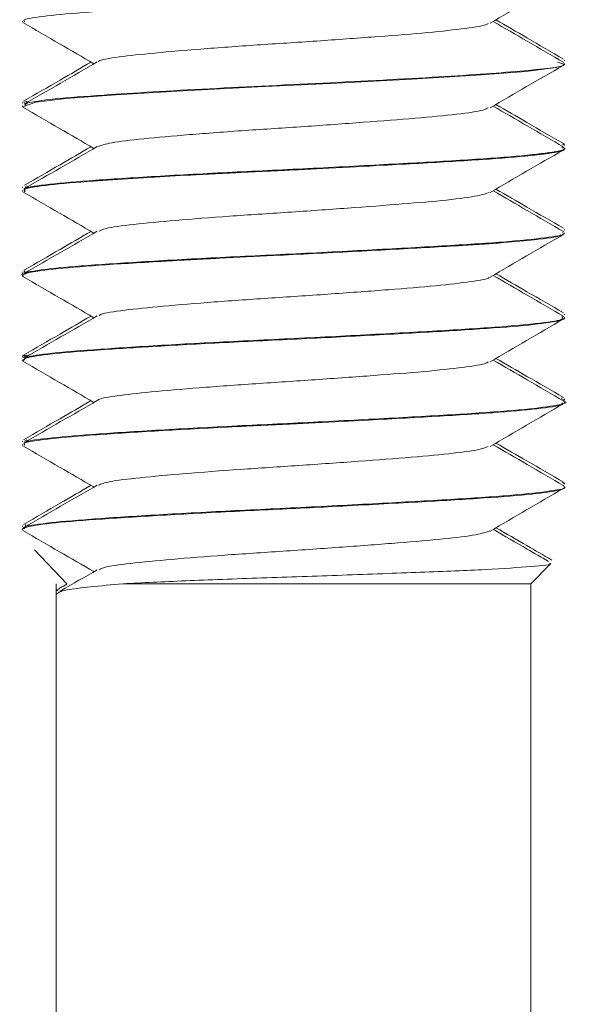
# Model space of a CAD drawing. Header units: millimetres. Extents: x -336 to 487, y -1247 to -28.
# Tile 22 of 49: x -230 to -222, y -500 to -485. Entities that reach past the tile are written whole.
import ezdxf

# ---------------------------------------------------------------- set-up
doc = ezdxf.new("R2010")
doc.units = ezdxf.units.MM

msp = doc.modelspace()

# ---------------------------------------------------------------- linework, layer by layer
at = {"color": 7, "linetype": 'Continuous', "lineweight": 15}
for p, q in [((-229.682, -485.502), (-229.682, -485.512)), ((-221.682, -486.089), (-221.682, -486.079)), ((-221.682, -486.137), (-221.682, -486.127)), ((-229.682, -486.704), (-229.682, -486.714)), ((-229.682, -486.752), (-229.682, -486.762)), ((-229.619, -486.686), (-229.659, -486.704)), ((-221.682, -487.339), (-221.682, -487.329)), ((-221.682, -487.387), (-221.682, -487.377)), ((-229.627, -487.936), (-229.636, -487.954)), ((-229.682, -487.954), (-229.682, -487.964)), ((-229.682, -488.002), (-229.682, -488.012)), ((-221.682, -488.589), (-221.682, -488.579)), ((-221.682, -488.637), (-221.682, -488.627)), ((-229.682, -489.204), (-229.682, -489.214)), ((-229.682, -489.252), (-229.682, -489.262)), ((-229.663, -489.186), (-229.642, -489.204)), ((-221.682, -489.839), (-221.682, -489.829)), ((-221.682, -489.887), (-221.682, -489.876)), ((-229.673, -490.464), (-229.531, -490.409)), ((-229.682, -490.454), (-229.682, -490.464)), ((-229.682, -490.502), (-229.682, -490.512)), ((-221.717, -491.062), (-221.727, -491.079)), ((-221.682, -491.089), (-221.682, -491.079)), ((-221.682, -491.137), (-221.682, -491.127)), ((-229.682, -491.704), (-229.682, -491.714)), ((-229.619, -491.686), (-229.649, -491.704)), ((-229.682, -491.752), (-229.682, -491.762)), ((-221.682, -492.339), (-221.682, -492.329)), ((-221.682, -492.387), (-221.682, -492.377)), ((-229.682, -492.954), (-229.682, -492.964)), ((-229.682, -493.002), (-229.682, -493.012)), ((-229.635, -492.936), (-229.635, -492.954)), ((-229.505, -493.311), (-229.027, -493.811)), ((-222.182, -493.811), (-221.893, -493.521)), ((-229.182, -493.811), (-229.182, -508.811)), ((-228.202, -493.811), (-222.182, -493.811)), ((-222.182, -508.811), (-222.182, -493.811))]:
    msp.add_line(p, q, dxfattribs=at)
at = {"color": 7, "linetype": 'Continuous', "lineweight": 15, "flags": 128}
msp.add_lwpolyline([(-229.665, -486.762), (-229.483, -486.698), (-229.042, -486.647), (-228.304, -486.592), (-227.317, -486.532), (-226.209, -486.475), (-225.14, -486.422), (-223.934, -486.358), (-222.986, -486.302), (-222.249, -486.244), (-221.805, -486.185), (-221.704, -486.157), (-221.684, -486.143), (-221.682, -486.136), (-221.683, -486.132), (-221.684, -486.131), (-221.685, -486.13), (-221.685, -486.129), (-221.685, -486.129), (-221.685, -486.129), (-221.685, -486.129), (-221.685, -486.129), (-221.685, -486.129), (-221.685, -486.129), (-221.685, -486.129), (-221.685, -486.129), (-221.685, -486.129), (-221.685, -486.129), (-221.685, -486.129)], dxfattribs=at)
at = {"color": 7, "linetype": 'Continuous', "lineweight": 15}
for points, knots in [([(-229.645, -485.512), (-229.655, -485.505), (-229.695, -485.48), (-229.418, -485.432), (-228.834, -485.376), (-227.964, -485.318), (-227.081, -485.268), (-226.42, -485.235), (-226.088, -485.219), (-225.921, -485.211), (-225.837, -485.207), (-225.795, -485.205), (-225.774, -485.204), (-225.764, -485.204), (-225.759, -485.203), (-225.756, -485.203), (-225.755, -485.203), (-225.754, -485.203), (-225.754, -485.203), (-225.753, -485.203), (-225.753, -485.203), (-225.753, -485.203), (-225.753, -485.203), (-225.708, -485.201), (-225.583, -485.195), (-225.193, -485.175), (-224.466, -485.138), (-223.508, -485.085), (-222.613, -485.03), (-221.995, -484.969), (-221.686, -484.923), (-221.715, -484.895), (-221.724, -484.887)], [0, 0, 0, 0, 0.031436, 0.12501, 0.216772, 0.309326, 0.402741, 0.448524, 0.471429, 0.482883, 0.48861, 0.491474, 0.492906, 0.493622, 0.493979, 0.494158, 0.494248, 0.494293, 0.494315, 0.494326, 0.494332, 0.494335, 0.494336, 0.494337, 0.505087, 0.524261, 0.587789, 0.680687, 0.772181, 0.865729, 0.957771, 1, 1, 1, 1]), ([(-222.781, -485.532), (-222.601, -485.428), (-222.242, -485.219), (-221.882, -485.011), (-221.702, -484.906)], [0, 0, 0, 0, 0.499702, 1, 1, 1, 1]), ([(-229.675, -485.524), (-229.495, -485.628), (-229.146, -485.831), (-228.796, -486.034), (-228.627, -486.132)], [0, 0, 0, 0, 0.515534, 1, 1, 1, 1]), ([(-222.808, -485.532), (-222.811, -485.538), (-222.826, -485.563), (-223.121, -485.61), (-223.667, -485.672), (-224.417, -485.729), (-225.274, -485.793), (-226.172, -485.851), (-227.024, -485.911), (-227.758, -485.974), (-228.28, -486.031), (-228.552, -486.076), (-228.559, -486.1), (-228.56, -486.103)], [0, 0, 0, 0, 0.031571, 0.137647, 0.243896, 0.348266, 0.455013, 0.559962, 0.665479, 0.772065, 0.876324, 0.982874, 1, 1, 1, 1]), ([(-221.693, -486.113), (-221.873, -486.008), (-222.221, -485.806), (-222.569, -485.604), (-222.737, -485.507)], [0, 0, 0, 0, 0.51722, 1, 1, 1, 1]), ([(-221.697, -486.062), (-221.877, -485.957), (-222.21, -485.764), (-222.543, -485.571), (-222.695, -485.483)], [0, 0, 0, 0, 0.541768, 1, 1, 1, 1]), ([(-228.669, -486.107), (-228.822, -486.196), (-229.153, -486.389), (-229.486, -486.581), (-229.665, -486.686)], [0, 0, 0, 0, 0.459407, 1, 1, 1, 1]), ([(-228.578, -486.103), (-228.758, -486.208), (-229.118, -486.417), (-229.478, -486.626), (-229.658, -486.73)], [0, 0, 0, 0, 0.499652, 1, 1, 1, 1]), ([(-221.784, -486.111), (-221.744, -486.121), (-221.58, -486.162), (-222.134, -486.23), (-223.361, -486.32), (-225.116, -486.413), (-226.973, -486.5), (-228.398, -486.585), (-229.245, -486.651), (-229.649, -486.706), (-229.642, -486.739), (-229.64, -486.752)], [0, 0, 0, 0, 0.0454991, 0.1861762, 0.3270325, 0.4689185, 0.6090466, 0.7513857, 0.8447234, 0.9401027, 1, 1, 1, 1]), ([(-222.781, -486.782), (-222.601, -486.678), (-222.242, -486.469), (-221.882, -486.261), (-221.702, -486.156)], [0, 0, 0, 0, 0.499702, 1, 1, 1, 1]), ([(-229.675, -486.774), (-229.495, -486.878), (-229.146, -487.081), (-228.796, -487.284), (-228.627, -487.382)], [0, 0, 0, 0, 0.5155339, 1, 1, 1, 1]), ([(-222.811, -486.782), (-222.829, -486.793), (-222.878, -486.824), (-223.247, -486.878), (-223.855, -486.938), (-224.642, -486.996), (-225.517, -487.06), (-226.411, -487.117), (-227.239, -487.179), (-227.918, -487.24), (-228.403, -487.296), (-228.516, -487.336), (-228.57, -487.355)], [0, 0, 0, 0, 0.06061, 0.166922, 0.272073, 0.37679, 0.483222, 0.587273, 0.693266, 0.79899, 0.903215, 1, 1, 1, 1]), ([(-221.693, -487.363), (-221.873, -487.258), (-222.221, -487.056), (-222.569, -486.854), (-222.737, -486.757)], [0, 0, 0, 0, 0.51722, 1, 1, 1, 1]), ([(-221.697, -487.312), (-221.877, -487.207), (-222.21, -487.014), (-222.543, -486.821), (-222.695, -486.733)], [0, 0, 0, 0, 0.541768, 1, 1, 1, 1]), ([(-221.728, -487.362), (-221.71, -487.367), (-221.621, -487.393), (-221.825, -487.435), (-222.338, -487.498), (-223.189, -487.558), (-224.259, -487.616), (-225.457, -487.68), (-226.679, -487.737), (-227.808, -487.799), (-228.748, -487.86), (-229.387, -487.917), (-229.694, -487.968), (-229.651, -487.995), (-229.64, -488.002)], [0, 0, 0, 0, 0.023607, 0.116676, 0.211834, 0.305956, 0.399693, 0.494958, 0.588101, 0.682974, 0.777609, 0.870906, 0.966215, 1, 1, 1, 1]), ([(-228.578, -487.353), (-228.758, -487.458), (-229.118, -487.667), (-229.478, -487.876), (-229.658, -487.98)], [0, 0, 0, 0, 0.499652, 1, 1, 1, 1]), ([(-228.669, -487.357), (-228.822, -487.446), (-229.149, -487.636), (-229.476, -487.826), (-229.651, -487.927)], [0, 0, 0, 0, 0.466187, 1, 1, 1, 1]), ([(-221.708, -487.312), (-221.701, -487.313), (-221.673, -487.319), (-221.696, -487.325), (-221.714, -487.329)], [0, 0, 0, 0, 0.226357, 1, 1, 1, 1]), ([(-229.641, -488.024), (-229.654, -488.009), (-229.683, -487.976), (-229.326, -487.92), (-228.816, -487.877), (-228.267, -487.839), (-227.766, -487.807), (-227.248, -487.778), (-226.912, -487.76), (-226.772, -487.753), (-226.71, -487.75), (-226.68, -487.748), (-226.666, -487.748), (-226.659, -487.747), (-226.656, -487.747), (-226.654, -487.747), (-226.653, -487.747), (-226.653, -487.747), (-226.653, -487.747), (-226.653, -487.747), (-226.653, -487.747), (-226.652, -487.747), (-226.652, -487.747), (-226.651, -487.747), (-226.647, -487.747), (-226.633, -487.746), (-226.585, -487.744), (-226.404, -487.735), (-226.138, -487.722), (-225.857, -487.708), (-225.691, -487.7), (-225.603, -487.696), (-225.559, -487.693), (-225.536, -487.692), (-225.525, -487.692), (-225.519, -487.691), (-225.516, -487.691), (-225.515, -487.691), (-225.514, -487.691), (-225.514, -487.691), (-225.514, -487.691), (-225.514, -487.691), (-225.514, -487.691), (-225.514, -487.691), (-225.474, -487.689), (-225.356, -487.683), (-224.966, -487.663), (-224.244, -487.626), (-223.306, -487.574), (-222.603, -487.527), (-222.23, -487.492), (-222.074, -487.475), (-222.004, -487.466), (-221.972, -487.462), (-221.956, -487.46), (-221.948, -487.459), (-221.944, -487.458), (-221.943, -487.458), (-221.942, -487.458), (-221.941, -487.458), (-221.941, -487.458), (-221.941, -487.458), (-221.941, -487.458), (-221.941, -487.458), (-221.941, -487.458), (-221.941, -487.458), (-221.927, -487.456), (-221.887, -487.45), (-221.776, -487.431), (-221.666, -487.41), (-221.704, -487.392), (-221.714, -487.387)], [0, 0, 0, 0, 0.068839, 0.160465, 0.250029, 0.281312, 0.341436, 0.394897, 0.415844, 0.424866, 0.429014, 0.430997, 0.431966, 0.432445, 0.432683, 0.432801, 0.43286, 0.43289, 0.432905, 0.432912, 0.432916, 0.432918, 0.432919, 0.43292, 0.433265, 0.433936, 0.436258, 0.444818, 0.477587, 0.499223, 0.51075, 0.516692, 0.519706, 0.521225, 0.521987, 0.522369, 0.52256, 0.522655, 0.522703, 0.522727, 0.522739, 0.522745, 0.522748, 0.522749, 0.522751, 0.532062, 0.550486, 0.614575, 0.705062, 0.795172, 0.841136, 0.864134, 0.875635, 0.881386, 0.884261, 0.885699, 0.886417, 0.886777, 0.886957, 0.887046, 0.887091, 0.887114, 0.887125, 0.887131, 0.887134, 0.887135, 0.887136, 0.89624, 0.914274, 0.977041, 1, 1, 1, 1]), ([(-222.781, -488.032), (-222.601, -487.928), (-222.242, -487.719), (-221.882, -487.511), (-221.702, -487.406)], [0, 0, 0, 0, 0.499702, 1, 1, 1, 1]), ([(-229.675, -488.024), (-229.495, -488.128), (-229.146, -488.331), (-228.796, -488.534), (-228.627, -488.632)], [0, 0, 0, 0, 0.515534, 1, 1, 1, 1]), ([(-222.794, -488.031), (-222.838, -488.048), (-222.934, -488.084), (-223.391, -488.145), (-224.055, -488.202), (-224.873, -488.264), (-225.762, -488.326), (-226.646, -488.383), (-227.442, -488.446), (-228.068, -488.505), (-228.462, -488.557), (-228.524, -488.591), (-228.548, -488.604)], [0, 0, 0, 0, 0.090168, 0.196659, 0.300949, 0.406599, 0.512659, 0.616685, 0.7231, 0.827924, 0.932975, 1, 1, 1, 1]), ([(-221.693, -488.613), (-221.873, -488.508), (-222.221, -488.306), (-222.569, -488.104), (-222.737, -488.007)], [0, 0, 0, 0, 0.51722, 1, 1, 1, 1]), ([(-221.697, -488.562), (-221.877, -488.457), (-222.21, -488.264), (-222.543, -488.071), (-222.695, -487.983)], [0, 0, 0, 0, 0.541768, 1, 1, 1, 1]), ([(-221.719, -488.627), (-221.708, -488.632), (-221.658, -488.658), (-221.937, -488.701), (-222.54, -488.765), (-223.461, -488.822), (-224.575, -488.884), (-225.792, -488.946), (-227.001, -489.003), (-228.084, -489.066), (-228.96, -489.125), (-229.5, -489.184), (-229.732, -489.229), (-229.673, -489.25), (-229.668, -489.252)], [0, 0, 0, 0, 0.026521, 0.122109, 0.21967, 0.315226, 0.41202, 0.509189, 0.604503, 0.701995, 0.798037, 0.894286, 0.991722, 1, 1, 1, 1]), ([(-229.672, -489.273), (-229.675, -489.271), (-229.682, -489.267), (-229.682, -489.262), (-229.681, -489.258), (-229.68, -489.255), (-229.679, -489.254), (-229.679, -489.254), (-229.679, -489.254), (-229.678, -489.254), (-229.678, -489.254), (-229.678, -489.253), (-229.678, -489.253), (-229.678, -489.253), (-229.678, -489.253), (-229.678, -489.253), (-229.678, -489.253), (-229.678, -489.253), (-229.678, -489.253), (-229.678, -489.253), (-229.676, -489.251), (-229.671, -489.246), (-229.635, -489.227), (-229.464, -489.189), (-228.967, -489.136), (-228.283, -489.089), (-227.715, -489.055), (-227.409, -489.037), (-227.252, -489.029), (-227.172, -489.024), (-227.133, -489.022), (-227.113, -489.021), (-227.103, -489.02), (-227.098, -489.02), (-227.095, -489.02), (-227.094, -489.02), (-227.093, -489.02), (-227.093, -489.02), (-227.093, -489.02), (-227.093, -489.02), (-227.093, -489.02), (-227.093, -489.02), (-227.08, -489.019), (-227.044, -489.017), (-226.937, -489.012), (-226.585, -488.994), (-225.857, -488.958), (-224.803, -488.905), (-223.886, -488.856), (-223.32, -488.823), (-223.059, -488.807), (-222.935, -488.799), (-222.874, -488.795), (-222.844, -488.793), (-222.829, -488.792), (-222.822, -488.791), (-222.818, -488.791), (-222.817, -488.791), (-222.816, -488.791), (-222.815, -488.791), (-222.815, -488.791), (-222.815, -488.791), (-222.815, -488.791), (-222.815, -488.791), (-222.815, -488.791), (-222.787, -488.789), (-222.706, -488.783), (-222.45, -488.763), (-222.054, -488.725), (-221.745, -488.686), (-221.738, -488.662), (-221.737, -488.656)], [0, 0, 0, 0, 0.0102059, 0.0219106, 0.0277631, 0.0306894, 0.0321526, 0.0328841, 0.0332499, 0.0334328, 0.0335243, 0.03357, 0.0335928, 0.0336043, 0.03361, 0.0336128, 0.0336143, 0.0336157, 0.0338701, 0.0342995, 0.0356833, 0.0405505, 0.0586815, 0.1284088, 0.2218245, 0.3148754, 0.3623331, 0.3860781, 0.3979527, 0.4038902, 0.406859, 0.4083434, 0.4090856, 0.4094567, 0.4096423, 0.409735, 0.4097814, 0.4098046, 0.4098162, 0.409822, 0.4098249, 0.4098264, 0.4098278, 0.4131913, 0.4189128, 0.4374273, 0.5026463, 0.5965797, 0.6899636, 0.7367756, 0.7601963, 0.7719084, 0.7777646, 0.7806928, 0.7821569, 0.7828889, 0.7832549, 0.7834379, 0.7835294, 0.7835752, 0.7835981, 0.7836095, 0.7836152, 0.7836181, 0.7836195, 0.7836209, 0.7931627, 0.8121448, 0.8783264, 0.9720406, 1, 1, 1, 1]), ([(-228.578, -488.603), (-228.758, -488.708), (-229.118, -488.917), (-229.478, -489.126), (-229.658, -489.23)], [0, 0, 0, 0, 0.499652, 1, 1, 1, 1]), ([(-228.669, -488.607), (-228.822, -488.696), (-229.149, -488.886), (-229.476, -489.076), (-229.651, -489.177)], [0, 0, 0, 0, 0.466234, 1, 1, 1, 1]), ([(-222.781, -489.282), (-222.601, -489.178), (-222.242, -488.969), (-221.882, -488.761), (-221.702, -488.656)], [0, 0, 0, 0, 0.499702, 1, 1, 1, 1]), ([(-221.693, -489.863), (-221.873, -489.758), (-222.221, -489.556), (-222.569, -489.354), (-222.737, -489.257)], [0, 0, 0, 0, 0.51722, 1, 1, 1, 1]), ([(-221.697, -489.812), (-221.877, -489.707), (-222.21, -489.514), (-222.543, -489.321), (-222.695, -489.233)], [0, 0, 0, 0, 0.541768, 1, 1, 1, 1]), ([(-229.675, -489.274), (-229.495, -489.378), (-229.146, -489.581), (-228.796, -489.784), (-228.627, -489.882)], [0, 0, 0, 0, 0.515534, 1, 1, 1, 1]), ([(-222.794, -489.282), (-222.794, -489.284), (-222.794, -489.306), (-223.047, -489.348), (-223.546, -489.411), (-224.268, -489.468), (-225.109, -489.531), (-226.007, -489.591), (-226.873, -489.649), (-227.634, -489.713), (-228.201, -489.77), (-228.517, -489.819), (-228.542, -489.846), (-228.548, -489.853)], [0, 0, 0, 0, 0.011842, 0.117345, 0.223936, 0.328194, 0.434737, 0.540352, 0.645209, 0.75197, 0.856381, 0.96256, 1, 1, 1, 1]), ([(-229.675, -490.524), (-229.667, -490.505), (-229.651, -490.467), (-229.207, -490.407), (-228.483, -490.352), (-227.522, -490.292), (-226.435, -490.235), (-225.259, -490.18), (-224.122, -490.119), (-223.113, -490.063), (-222.32, -490.005), (-221.894, -489.955), (-221.74, -489.922), (-221.699, -489.906), (-221.688, -489.898), (-221.684, -489.894), (-221.683, -489.892), (-221.683, -489.891), (-221.683, -489.89), (-221.683, -489.89), (-221.683, -489.89), (-221.682, -489.89), (-221.682, -489.89), (-221.682, -489.89), (-221.682, -489.89), (-221.682, -489.89), (-221.682, -489.89), (-221.682, -489.89), (-221.682, -489.889), (-221.682, -489.888), (-221.683, -489.887)], [0, 0, 0, 0, 0.087753, 0.178854, 0.275018, 0.360451, 0.451325, 0.541315, 0.633134, 0.723144, 0.813995, 0.905642, 0.950563, 0.973037, 0.984275, 0.989895, 0.992704, 0.994109, 0.994812, 0.995163, 0.995338, 0.995426, 0.99547, 0.995492, 0.995503, 0.995509, 0.995511, 0.995513, 0.995514, 1, 1, 1, 1]), ([(-228.669, -489.857), (-228.822, -489.946), (-229.153, -490.139), (-229.486, -490.331), (-229.665, -490.436)], [0, 0, 0, 0, 0.459407, 1, 1, 1, 1]), ([(-228.578, -489.853), (-228.758, -489.958), (-229.118, -490.167), (-229.478, -490.376), (-229.658, -490.48)], [0, 0, 0, 0, 0.499652, 1, 1, 1, 1]), ([(-221.723, -489.862), (-221.71, -489.878), (-221.679, -489.913), (-222.063, -489.968), (-222.766, -490.031), (-223.747, -490.088), (-224.899, -490.151), (-226.126, -490.211), (-227.311, -490.269), (-228.348, -490.333), (-229.134, -490.39), (-229.613, -490.448), (-229.642, -490.485), (-229.655, -490.502)], [0, 0, 0, 0, 0.073811, 0.167993, 0.263141, 0.356216, 0.451322, 0.545603, 0.63921, 0.73451, 0.827721, 0.922503, 1, 1, 1, 1]), ([(-222.781, -490.532), (-222.601, -490.428), (-222.242, -490.219), (-221.882, -490.011), (-221.702, -489.906)], [0, 0, 0, 0, 0.499702, 1, 1, 1, 1]), ([(-229.629, -490.436), (-229.661, -490.441), (-229.697, -490.447), (-229.678, -490.453), (-229.675, -490.454)], [0, 0, 0, 0, 0.868048, 1, 1, 1, 1]), ([(-229.675, -490.524), (-229.495, -490.628), (-229.146, -490.831), (-228.796, -491.034), (-228.627, -491.132)], [0, 0, 0, 0, 0.515534, 1, 1, 1, 1]), ([(-222.811, -490.532), (-222.818, -490.539), (-222.842, -490.566), (-223.159, -490.616), (-223.725, -490.677), (-224.487, -490.735), (-225.35, -490.798), (-226.248, -490.856), (-227.092, -490.917), (-227.813, -490.979), (-228.314, -491.036), (-228.567, -491.08), (-228.569, -491.102), (-228.569, -491.103)], [0, 0, 0, 0, 0.040728, 0.147009, 0.25304, 0.357549, 0.464328, 0.569023, 0.674819, 0.781264, 0.88554, 0.992199, 1, 1, 1, 1]), ([(-221.693, -491.113), (-221.873, -491.008), (-222.221, -490.806), (-222.569, -490.604), (-222.737, -490.507)], [0, 0, 0, 0, 0.51722, 1, 1, 1, 1]), ([(-221.697, -491.062), (-221.877, -490.957), (-222.21, -490.764), (-222.543, -490.571), (-222.695, -490.483)], [0, 0, 0, 0, 0.541768, 1, 1, 1, 1]), ([(-228.669, -491.107), (-228.822, -491.196), (-229.153, -491.389), (-229.486, -491.581), (-229.665, -491.686)], [0, 0, 0, 0, 0.459407, 1, 1, 1, 1]), ([(-229.644, -491.762), (-229.654, -491.755), (-229.693, -491.729), (-229.411, -491.681), (-228.822, -491.625), (-227.948, -491.567), (-227.063, -491.517), (-226.402, -491.484), (-226.069, -491.468), (-225.902, -491.46), (-225.818, -491.456), (-225.777, -491.454), (-225.756, -491.453), (-225.745, -491.453), (-225.74, -491.452), (-225.737, -491.452), (-225.736, -491.452), (-225.735, -491.452), (-225.735, -491.452), (-225.735, -491.452), (-225.735, -491.452), (-225.735, -491.452), (-225.735, -491.452), (-225.691, -491.45), (-225.567, -491.444), (-225.177, -491.424), (-224.45, -491.387), (-223.492, -491.334), (-222.6, -491.279), (-221.988, -491.218), (-221.683, -491.173), (-221.714, -491.145), (-221.723, -491.137)], [0, 0, 0, 0, 0.032942, 0.126518, 0.218241, 0.310841, 0.404236, 0.450016, 0.47292, 0.484373, 0.4901, 0.492964, 0.494395, 0.495111, 0.495469, 0.495648, 0.495737, 0.495782, 0.495805, 0.495816, 0.495821, 0.495824, 0.495826, 0.495827, 0.506322, 0.525416, 0.589304, 0.682165, 0.773685, 0.867239, 0.959233, 1, 1, 1, 1]), ([(-228.578, -491.103), (-228.758, -491.208), (-229.118, -491.417), (-229.478, -491.626), (-229.658, -491.73)], [0, 0, 0, 0, 0.499652, 1, 1, 1, 1]), ([(-221.703, -491.112), (-221.698, -491.114), (-221.608, -491.135), (-221.769, -491.174), (-222.212, -491.236), (-223.013, -491.297), (-224.047, -491.355), (-225.229, -491.418), (-226.456, -491.476), (-227.61, -491.537), (-228.595, -491.599), (-229.284, -491.656), (-229.634, -491.702), (-229.631, -491.726), (-229.631, -491.73)], [0, 0, 0, 0, 0.0060654, 0.1025205, 0.200755, 0.2987593, 0.3953629, 0.4940555, 0.5908299, 0.6886183, 0.7870035, 0.8833927, 0.9819754, 1, 1, 1, 1]), ([(-221.702, -491.106), (-221.699, -491.106), (-221.672, -491.1), (-221.695, -491.094), (-221.715, -491.089)], [0, 0, 0, 0, 0.116823, 1, 1, 1, 1]), ([(-222.781, -491.782), (-222.601, -491.678), (-222.242, -491.469), (-221.882, -491.261), (-221.702, -491.156)], [0, 0, 0, 0, 0.499702, 1, 1, 1, 1]), ([(-221.697, -492.312), (-221.877, -492.207), (-222.21, -492.014), (-222.543, -491.821), (-222.695, -491.733)], [0, 0, 0, 0, 0.541768, 1, 1, 1, 1]), ([(-229.675, -491.774), (-229.495, -491.878), (-229.146, -492.081), (-228.796, -492.284), (-228.627, -492.382)], [0, 0, 0, 0, 0.515534, 1, 1, 1, 1]), ([(-222.808, -491.782), (-222.832, -491.794), (-222.895, -491.827), (-223.291, -491.883), (-223.917, -491.942), (-224.714, -492.002), (-225.594, -492.065), (-226.486, -492.122), (-227.304, -492.184), (-227.967, -492.245), (-228.422, -492.299), (-228.517, -492.337), (-228.561, -492.354)], [0, 0, 0, 0, 0.069887, 0.176298, 0.281136, 0.386174, 0.492531, 0.596517, 0.702686, 0.808166, 0.912596, 1, 1, 1, 1]), ([(-221.693, -492.363), (-221.873, -492.258), (-222.221, -492.056), (-222.569, -491.854), (-222.737, -491.757)], [0, 0, 0, 0, 0.51722, 1, 1, 1, 1]), ([(-221.721, -492.312), (-221.704, -492.315), (-221.673, -492.321), (-221.694, -492.326), (-221.703, -492.329)], [0, 0, 0, 0, 0.53244, 1, 1, 1, 1]), ([(-229.681, -493.016), (-229.681, -493.016), (-229.681, -493.015), (-229.682, -493.015), (-229.682, -493.015), (-229.682, -493.015), (-229.682, -493.014), (-229.682, -493.014), (-229.682, -493.014), (-229.682, -493.014), (-229.682, -493.014), (-229.682, -493.014), (-229.682, -493.014), (-229.682, -493.012), (-229.682, -493.006), (-229.662, -492.987), (-229.529, -492.949), (-229.094, -492.896), (-228.321, -492.841), (-227.328, -492.781), (-226.218, -492.725), (-225.044, -492.669), (-223.92, -492.608), (-222.929, -492.552), (-222.192, -492.493), (-221.819, -492.444), (-221.705, -492.411), (-221.683, -492.395), (-221.683, -492.388), (-221.683, -492.387)], [0, 0, 0, 0, 0.001422, 0.002133, 0.002489, 0.002667, 0.002755, 0.0028, 0.002822, 0.002833, 0.002839, 0.002842, 0.002843, 0.002844, 0.013207, 0.032154, 0.095707, 0.187941, 0.27886, 0.371761, 0.463227, 0.549175, 0.647729, 0.738509, 0.83097, 0.922593, 0.968521, 0.9915, 1, 1, 1, 1]), ([(-221.697, -492.377), (-221.692, -492.379), (-221.633, -492.401), (-221.863, -492.44), (-222.398, -492.503), (-223.273, -492.562), (-224.357, -492.622), (-225.562, -492.685), (-226.782, -492.742), (-227.897, -492.804), (-228.817, -492.865), (-229.426, -492.923), (-229.706, -492.971), (-229.657, -492.996), (-229.646, -493.002)], [0, 0, 0, 0, 0.008794, 0.104105, 0.201595, 0.297649, 0.393885, 0.491325, 0.586602, 0.68387, 0.78051, 0.876192, 0.973748, 1, 1, 1, 1]), ([(-228.669, -492.357), (-228.822, -492.446), (-229.153, -492.639), (-229.486, -492.831), (-229.665, -492.936)], [0, 0, 0, 0, 0.459407, 1, 1, 1, 1]), ([(-228.578, -492.353), (-228.758, -492.458), (-229.118, -492.667), (-229.478, -492.876), (-229.658, -492.98)], [0, 0, 0, 0, 0.499652, 1, 1, 1, 1]), ([(-222.781, -493.032), (-222.601, -492.928), (-222.242, -492.719), (-221.882, -492.511), (-221.702, -492.406)], [0, 0, 0, 0, 0.499702, 1, 1, 1, 1]), ([(-229.675, -493.024), (-229.495, -493.128), (-229.146, -493.331), (-228.796, -493.534), (-228.627, -493.632)], [0, 0, 0, 0, 0.515534, 1, 1, 1, 1]), ([(-222.784, -493.031), (-222.839, -493.05), (-222.953, -493.088), (-223.44, -493.15), (-224.12, -493.207), (-224.947, -493.269), (-225.839, -493.331), (-226.719, -493.388), (-227.504, -493.451), (-228.112, -493.51), (-228.48, -493.561), (-228.529, -493.593), (-228.546, -493.604)], [0, 0, 0, 0, 0.099557, 0.206019, 0.310142, 0.416013, 0.521872, 0.626002, 0.732466, 0.837002, 0.942348, 1, 1, 1, 1]), ([(-221.92, -493.481), (-222.024, -493.42), (-222.296, -493.262), (-222.569, -493.104), (-222.737, -493.007)], [0, 0, 0, 0, 0.382871, 1, 1, 1, 1]), ([(-221.87, -493.461), (-221.993, -493.39), (-222.268, -493.231), (-222.543, -493.071), (-222.695, -492.983)], [0, 0, 0, 0, 0.44536, 1, 1, 1, 1]), ([(-228.578, -493.603), (-228.758, -493.708), (-228.94, -493.814), (-229.122, -493.92), (-229.125, -493.921)], [0, 0, 0, 0, 0.986862, 1, 1, 1, 1]), ([(-228.202, -493.811), (-227.908, -493.796), (-227.319, -493.767), (-226.158, -493.725), (-224.942, -493.684), (-223.779, -493.64), (-222.791, -493.601), (-222.141, -493.556), (-221.846, -493.528), (-221.898, -493.513), (-221.903, -493.511)], [0, 0, 0, 0, 0.137486, 0.274972, 0.412471, 0.553805, 0.695088, 0.838946, 0.984118, 1, 1, 1, 1]), ([(-229.138, -493.895), (-229.153, -493.897), (-229.196, -493.904), (-229.17, -493.911), (-229.154, -493.915)], [0, 0, 0, 0, 0.332122, 1, 1, 1, 1]), ([(-228.202, -493.811), (-228.532, -493.841), (-229.081, -493.891), (-229.153, -493.942), (-229.181, -493.963)], [0, 0, 0, 0, 0.6009279, 1, 1, 1, 1]), ([(-229.027, -493.815), (-229.06, -493.835), (-229.099, -493.857), (-229.139, -493.88), (-229.145, -493.884)], [0, 0, 0, 0, 0.846865, 1, 1, 1, 1])]:
    msp.add_open_spline(points, degree=3, knots=knots, dxfattribs=at)

doc.saveas('drawing.dxf')
